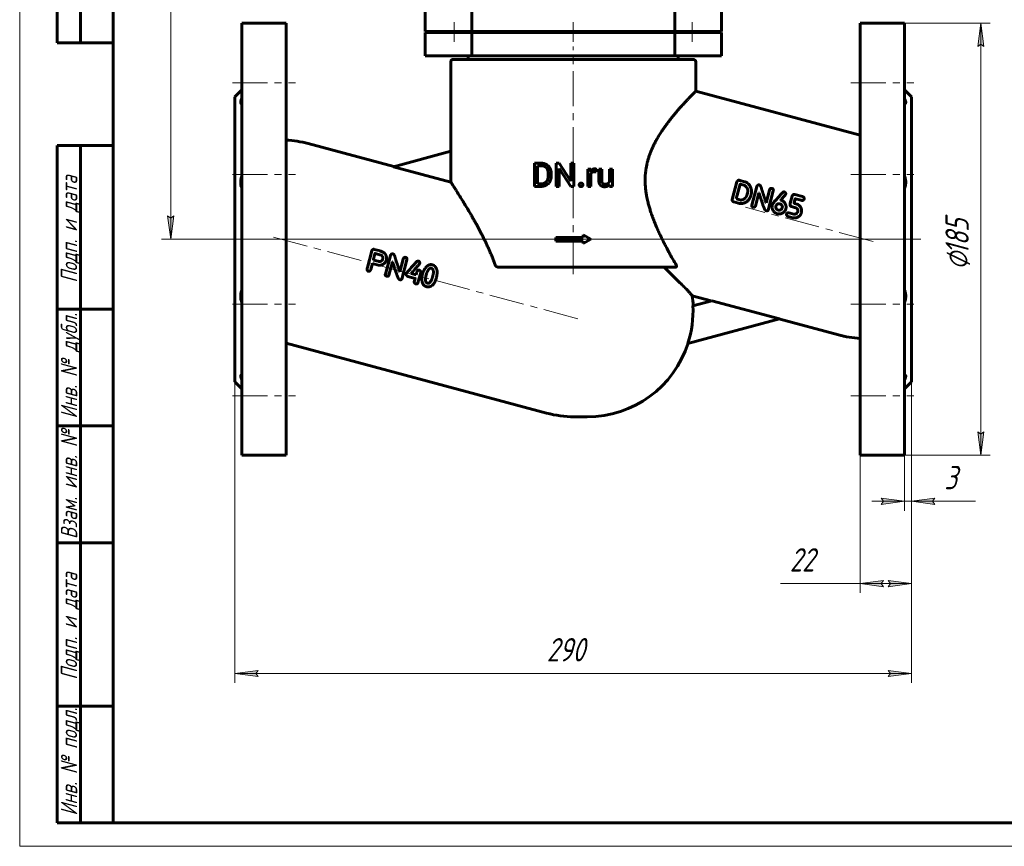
# Model space of a CAD drawing. Header units: millimetres. Extents: x 0 to 420, y 0 to 297.
# Tile 1 of 4: x 0 to 211, y 0 to 177. Entities that reach past the tile are written whole.
import ezdxf

# ---------------------------------------------------------------- set-up
doc = ezdxf.new("R2010")
doc.units = ezdxf.units.MM
for name, pattern in [('K5LT_AXLED', [12, 7.5, -1.5, 1.5, -1.5]), ('K5LT_BASIC', [0]), ('K5LT_THIN', [0])]:
    doc.linetypes.add(name, pattern=pattern)
doc.layers.add('Системный слой', color=7, linetype='Continuous')
doc.layers.add('Системный слой (1)', color=7, linetype='Continuous', true_color=0x6c6c6c)
doc.styles.add('KDIMTEXTSTYLE', font='txt', dxfattribs={"width": 0.96, "oblique": 15, "height": 5})
doc.styles.add('KTEXTSTYLE', font='txt', dxfattribs={"width": 0.96, "height": 5})
doc.dimstyles.new('KDIMSTYLE (0.50)', dxfattribs={"dimtxt": 5, "dimasz": 1, "dimexe": 2, "dimexo": 0, "dimgap": 1, "dimtad": 1, "dimlfac": 2, "dimtxsty": 'KDIMTEXTSTYLE', "dimsah": 1, "dimcen": 0, "dimdle": 1, "dimadec": 0, "dimazin": 0, "dimtfac": 0.667, "dimtmove": 0, "dimatfit": 3, "dimfxl": 1, "dimtvp": 1, "dimtolj": 1, "dimtzin": 0, "dimarcsym": 0})

# ---------------------------------------------------------------- blocks, each defined once
blk = doc.blocks.new('U12')
at = {"layer": 'Системный слой (1)', "color": 150, "linetype": 'K5LT_BASIC', "lineweight": 60, "true_color": 0x0080ff}
for start, end in [(2.6092, 7.9763), (270, 342.0266)]:
    blk.add_arc((121.58, 114.71), 22.75, start, end, dxfattribs=at)
blk = doc.blocks.new('U13')
at = {"layer": 'Системный слой (1)', "color": 150, "linetype": 'K5LT_BASIC', "lineweight": 60, "true_color": 0x0080ff}
for p, q in [((148.17, 116.78), (144.11, 117.87)), ((175.41, 109.48), (162.66, 112.9))]:
    blk.add_line(p, q, dxfattribs=at)
blk = doc.blocks.new('D0')
at = {"layer": 'Системный слой (1)'}
for points in [[(206.59, 171.21), (205.94, 176.21), (205.28, 171.21), (205.94, 171.71)], [(205.94, 83.71), (206.59, 88.71), (205.94, 88.21), (205.28, 88.71)]]:
    blk.add_hatch(color=7, dxfattribs=at).paths.add_polyline_path(points)
at = {"layer": 'Системный слой (1)', "color": 7, "linetype": 'K5LT_THIN', "lineweight": 18}
for p, q in [((189.6, 176.21), (207.94, 176.21)), ((205.28, 171.21), (205.94, 176.21)), ((205.94, 176.21), (206.59, 171.21)), ((205.94, 171.71), (205.28, 171.21)), ((206.59, 171.21), (205.94, 171.71)), ((205.94, 83.71), (205.28, 88.71)), ((205.28, 88.71), (205.94, 88.21)), ((205.94, 88.21), (206.59, 88.71)), ((206.59, 88.71), (205.94, 83.71)), ((189.6, 83.71), (207.94, 83.71))]:
    blk.add_line(p, q, dxfattribs=at)
blk.add_wipeout([(204.94, 123.36), (197.55, 123.36), (197.55, 136.03), (204.94, 136.03)]).dxf.layer = 'Системный слой (1)'
blk.add_line((205.94, 83.71), (205.94, 176.21), dxfattribs=at)
at = {"layer": 'Системный слой (1)', "color": 7, "char_height": 5, "attachment_point": 1, "rotation": 90, "style": 'KTEXTSTYLE'}
for s, insert in [('\\fArial|b0|c204|p34;\\H5.0;\\W1.000;\\Q15;\\fGOST Type AU|b0|i0|c204|p34;\\Q15;\\W0.960;185', (198.35, 126.67)), ('\\fArial|b0|c204|p34;\\H5.0;\\W1.000;\\Q15;\\fGOST Type AU|b0|i0|c204|p34;\\Q15;\\W0.960;⌀', (198.35, 123.36))]:
    blk.add_mtext(s, dxfattribs=dict(at, insert=insert))
blk = doc.blocks.new('KDIMARROW_01')
at = {"layer": 'Системный слой'}
blk.add_hatch(color=0, dxfattribs=at).paths.add_polyline_path([(0, 0), (-5, 0.66), (-4.5, 0), (-5, -0.66)])
at = {"layer": 'Системный слой', "color": 0, "linetype": 'K5LT_THIN', "lineweight": 18}
for p, q in [((-4.5, 0), (-5, 0.66)), ((-5, 0.66), (0, 0)), ((0, 0), (-5, -0.66)), ((-5, -0.66), (-4.5, 0))]:
    blk.add_line(p, q, dxfattribs=at)
at = {"layer": 'Системный слой (1)', "color": 0, "linetype": 'K5LT_THIN', "lineweight": 18}
blk.add_line((118.6, 129.96), (118.1, 129.96), dxfattribs=at)
blk = doc.blocks.new('D1')
at = {"layer": 'Системный слой (1)'}
for points in [[(189.6, 73.85), (184.6, 74.51), (185.1, 73.85), (184.6, 73.19)], [(195.6, 73.85), (196.1, 73.19), (191.1, 73.85), (196.1, 74.51)]]:
    blk.add_hatch(color=7, dxfattribs=at).paths.add_polyline_path(points)
at = {"layer": 'Системный слой (1)', "color": 7, "linetype": 'K5LT_THIN', "lineweight": 18}
for p, q in [((191.1, 99.46), (191.1, 71.85)), ((189.6, 83.71), (189.6, 71.85)), ((189.6, 73.85), (182.6, 73.85)), ((189.6, 73.85), (184.6, 74.51)), ((184.6, 74.51), (185.1, 73.85)), ((185.1, 73.85), (184.6, 73.19)), ((184.6, 73.19), (189.6, 73.85)), ((189.6, 73.85), (191.1, 73.85)), ((196.1, 74.51), (191.1, 73.85)), ((191.1, 73.85), (196.1, 73.19)), ((191.1, 73.85), (196.1, 73.85)), ((195.6, 73.85), (196.1, 74.51)), ((196.1, 73.19), (195.6, 73.85))]:
    blk.add_line(p, q, dxfattribs=at)
blk.add_wipeout([(198.09, 74.85), (198.09, 82.23), (202.63, 82.23), (202.63, 74.85)]).dxf.layer = 'Системный слой (1)'
for p, q in [((191.1, 73.85), (198.1, 73.85)), ((196.09, 73.85), (204.82, 73.85))]:
    blk.add_line(p, q, dxfattribs=at)
at = {"layer": 'Системный слой (1)', "color": 7, "insert": (198.09, 81.43), "char_height": 5, "attachment_point": 1, "style": 'KTEXTSTYLE'}
blk.add_mtext('\\fArial|b0|c204|p34;\\H5.0;\\W1.000;\\Q15;\\fGOST Type AU|b0|i0|c204|p34;\\Q15;\\W0.960;3', dxfattribs=at)
blk = doc.blocks.new('D2')
at = {"layer": 'Системный слой (1)'}
for points in [[(184.6, 56.23), (185.1, 56.89), (180.1, 56.23), (185.1, 55.58)], [(191.1, 56.23), (186.1, 56.89), (186.6, 56.23), (186.1, 55.58)]]:
    blk.add_hatch(color=7, dxfattribs=at).paths.add_polyline_path(points)
at = {"layer": 'Системный слой (1)', "color": 7, "linetype": 'K5LT_THIN', "lineweight": 18}
for p, q in [((191.1, 99.46), (191.1, 54.23)), ((180.1, 83.71), (180.1, 54.23)), ((180.1, 56.23), (175.1, 56.23)), ((180.1, 56.23), (185.1, 56.89)), ((185.1, 55.58), (180.1, 56.23)), ((180.1, 56.23), (191.1, 56.23)), ((185.1, 56.89), (184.6, 56.23)), ((184.6, 56.23), (185.1, 55.58)), ((186.6, 56.23), (186.1, 56.89)), ((186.1, 56.89), (191.1, 56.23)), ((191.1, 56.23), (186.1, 55.58)), ((186.1, 55.58), (186.6, 56.23))]:
    blk.add_line(p, q, dxfattribs=at)
blk.add_wipeout([(164.98, 57.23), (164.98, 64.62), (172.82, 64.62), (172.82, 57.23)]).dxf.layer = 'Системный слой (1)'
blk.add_line((175.15, 56.23), (162.98, 56.23), dxfattribs=at)
at = {"layer": 'Системный слой (1)', "color": 7, "insert": (164.98, 63.82), "char_height": 5, "attachment_point": 1, "style": 'KTEXTSTYLE'}
blk.add_mtext('\\fArial|b0|c204|p34;\\H5.0;\\W1.000;\\Q15;\\fGOST Type AU|b0|i0|c204|p34;\\Q15;\\W0.960;22', dxfattribs=at)
blk = doc.blocks.new('D3')
at = {"layer": 'Системный слой (1)'}
for points in [[(33.02, 251.96), (32.36, 256.96), (31.7, 251.96), (32.36, 252.46)], [(32.36, 129.96), (33.02, 134.96), (32.36, 134.46), (31.7, 134.96)]]:
    blk.add_hatch(color=7, dxfattribs=at).paths.add_polyline_path(points)
at = {"layer": 'Системный слой (1)', "color": 7, "linetype": 'K5LT_THIN', "lineweight": 18}
for p, q in [((118.6, 256.96), (30.36, 256.96)), ((31.7, 251.96), (32.36, 256.96)), ((32.36, 256.96), (33.02, 251.96)), ((32.36, 252.46), (31.7, 251.96)), ((33.02, 251.96), (32.36, 252.46)), ((32.36, 129.96), (31.7, 134.96)), ((31.7, 134.96), (32.36, 134.46)), ((32.36, 134.46), (33.02, 134.96)), ((33.02, 134.96), (32.36, 129.96)), ((191.1, 129.96), (30.36, 129.96))]:
    blk.add_line(p, q, dxfattribs=at)
blk.add_wipeout([(31.36, 188.05), (23.98, 188.05), (23.98, 198.43), (31.36, 198.43)]).dxf.layer = 'Системный слой (1)'
blk.add_line((32.36, 256.96), (32.36, 129.96), dxfattribs=at)
at = {"layer": 'Системный слой (1)', "color": 7, "insert": (24.77, 188.05), "char_height": 5, "attachment_point": 1, "rotation": 90, "style": 'KTEXTSTYLE'}
blk.add_mtext('\\fArial|b0|c204|p34;\\H5.0;\\W1.000;\\Q15;\\fGOST Type AU|b0|i0|c204|p34;\\Q15;\\W0.960;254', dxfattribs=at)
blk = doc.blocks.new('D5')
at = {"layer": 'Системный слой (1)'}
for points in [[(51.1, 36.34), (50.6, 37), (51.1, 37.65), (46.1, 37)], [(186.1, 36.34), (191.1, 37), (186.1, 37.65), (186.6, 37)]]:
    blk.add_hatch(color=7, dxfattribs=at).paths.add_polyline_path(points)
at = {"layer": 'Системный слой (1)', "color": 7, "linetype": 'K5LT_THIN', "lineweight": 18}
for p, q in [((46.1, 99.46), (46.1, 35)), ((191.1, 99.46), (191.1, 35)), ((46.1, 37), (51.1, 37.65)), ((51.1, 36.34), (46.1, 37)), ((51.1, 37.65), (50.6, 37)), ((50.6, 37), (51.1, 36.34)), ((186.6, 37), (186.1, 37.65)), ((186.1, 37.65), (191.1, 37)), ((191.1, 37), (186.1, 36.34)), ((186.1, 36.34), (186.6, 37))]:
    blk.add_line(p, q, dxfattribs=at)
blk.add_wipeout([(112.92, 38), (112.92, 45.38), (123.81, 45.38), (123.81, 38)]).dxf.layer = 'Системный слой (1)'
blk.add_line((46.1, 37), (191.1, 37), dxfattribs=at)
at = {"layer": 'Системный слой (1)', "color": 7, "insert": (112.92, 44.58), "char_height": 5, "attachment_point": 1, "style": 'KTEXTSTYLE'}
blk.add_mtext('\\fArial|b0|c204|p34;\\H5.0;\\W1.000;\\Q15;\\fGOST Type AU|b0|i0|c204|p34;\\Q15;\\W0.960;290', dxfattribs=at)
blk = doc.blocks.new('U41')
at = {"color": 7, "linetype": 'K5LT_THIN', "lineweight": 18}
for p, q in [((0, 0), (0, 297)), ((420, 0), (0, 0))]:
    blk.add_line(p, q, dxfattribs=at)
at = {"color": 150, "linetype": 'K5LT_BASIC', "lineweight": 60, "true_color": 0x0080ff}
for p, q in [((8, 172), (8, 292)), ((13, 172), (13, 292)), ((20, 5), (20, 292)), ((20, 172), (8, 172)), ((8, 5), (8, 150)), ((20, 150), (8, 150)), ((13, 5), (13, 150)), ((20, 115), (8, 115)), ((20, 90), (8, 90)), ((20, 65), (8, 65)), ((20, 30), (8, 30)), ((20, 5), (8, 5)), ((415, 5), (20, 5))]:
    blk.add_line(p, q, dxfattribs=at)
at = {"color": 7, "char_height": 3.5, "attachment_point": 1, "rotation": 90, "style": 'KTEXTSTYLE'}
for s, insert in [('\\fArial|b0|c204|p34;\\H5.0;\\W1.000;\\Q15;\\fGOST Type AU|b0|i0|c204|p34;\\Q15;\\W0.960;\\H3.50;Подп. и дата', (8.82, 120.66)), ('\\fArial|b0|c204|p34;\\H5.0;\\W1.000;\\Q15;\\fGOST Type AU|b0|i0|c204|p34;\\Q15;\\W0.960;\\H3.50;Инв. № дубл.', (8.82, 91.57)), ('\\fArial|b0|c204|p34;\\H5.0;\\W1.000;\\Q15;\\fGOST Type AU|b0|i0|c204|p34;\\Q15;\\W0.960;\\H3.50;Взам. инв. №', (8.82, 65.8)), ('\\fArial|b0|c204|p34;\\H5.0;\\W1.000;\\Q15;\\fGOST Type AU|b0|i0|c204|p34;\\Q15;\\W0.960;\\H3.50;Подп. и дата', (8.82, 35.66)), ('\\fArial|b0|c204|p34;\\H5.0;\\W1.000;\\Q15;\\fGOST Type AU|b0|i0|c204|p34;\\Q15;\\W0.960;\\H3.50;Инв. № подл.', (8.82, 6.57))]:
    blk.add_mtext(s, dxfattribs=dict(at, insert=insert))

msp = doc.modelspace()

# ---------------------------------------------------------------- linework, layer by layer
at = {"layer": 'Системный слой (1)', "color": 150, "linetype": 'K5LT_BASIC', "lineweight": 60, "true_color": 0x0080ff}
for p, q in [((86.8457, 174.4575), (86.8457, 179.4575)), ((150.3457, 174.4575), (150.3457, 179.4575)), ((96.8457, 174.4575), (96.8457, 178.7075)), ((140.3457, 174.4575), (140.3457, 178.7075)), ((47.5957, 176.2075), (57.0957, 176.2075)), ((47.5957, 176.2075), (47.5957, 83.7075)), ((57.0957, 176.2075), (57.0957, 83.7075)), ((189.5957, 176.2075), (180.0957, 176.2075)), ((180.0957, 176.2075), (180.0957, 83.7075)), ((189.5957, 176.2075), (189.5957, 83.7075)), ((86.8457, 174.4575), (96.8457, 174.4575)), ((86.8457, 174.2075), (96.8457, 174.2075)), ((86.8457, 169.2075), (86.8457, 174.2075)), ((90.0957, 174.2075), (90.0957, 174.4575)), ((96.0957, 174.2075), (96.0957, 174.4575)), ((96.8457, 174.4575), (140.3457, 174.4575)), ((96.8457, 174.2075), (140.3457, 174.2075)), ((96.8457, 169.2075), (96.8457, 174.2075)), ((110.4707, 174.2075), (110.4707, 174.4575)), ((126.7207, 174.2075), (126.7207, 174.4575)), ((140.3457, 174.4575), (150.3457, 174.4575)), ((140.3457, 174.2075), (150.3457, 174.2075)), ((140.3457, 169.2075), (140.3457, 174.2075)), ((141.0957, 174.2075), (141.0957, 174.4575)), ((147.0957, 174.2075), (147.0957, 174.4575)), ((150.3457, 169.2075), (150.3457, 174.2075)), ((86.8457, 169.2075), (96.8457, 169.2075)), ((96.0957, 168.4575), (96.0957, 169.2075)), ((96.8457, 169.2075), (140.3457, 169.2075)), ((140.3457, 169.2075), (150.3457, 169.2075)), ((141.0957, 168.4575), (141.0957, 169.2075)), ((92.3457, 148.775), (92.3457, 167.9575)), ((92.8457, 168.4575), (144.3457, 168.4575)), ((144.8457, 161.6703), (144.8457, 167.9575)), ((46.0957, 160.4575), (47.5957, 161.9575)), ((46.0957, 160.4575), (46.0957, 99.4575)), ((180.0957, 152.2251), (144.8457, 161.6703)), ((191.0957, 160.4575), (189.5957, 161.9575)), ((191.0957, 160.4575), (191.0957, 99.4575)), ((61.7864, 150.4324), (80.1587, 145.5095)), ((80.0563, 145.4821), (92.3886, 148.7865)), ((92.3886, 142.1776), (92.3886, 148.7865)), ((110.3086, 141.2723), (110.3086, 146.2382)), ((110.3086, 146.2382), (111.7138, 146.2382)), ((110.9668, 141.8077), (110.9668, 145.6993)), ((110.9668, 145.6993), (111.7138, 145.6993)), ((114.9388, 146.2382), (115.597, 146.2382)), ((114.9388, 141.2723), (114.9388, 146.2382)), ((115.597, 146.2382), (118.1073, 142.3978)), ((118.1073, 146.2382), (118.7587, 146.2382)), ((118.1073, 142.3978), (118.1073, 146.2382)), ((118.7587, 141.2723), (118.7587, 146.2382)), ((80.0563, 145.4821), (92.3886, 142.1776)), ((113.252, 143.6052), (113.252, 143.9087)), ((113.9034, 143.6052), (113.9034, 143.9019)), ((115.597, 141.2723), (115.597, 145.1024)), ((115.597, 145.1024), (118.097, 141.2723)), ((121.7224, 141.2723), (121.7224, 144.9626)), ((121.7224, 144.9626), (122.3364, 144.9626)), ((122.3364, 144.9626), (122.3488, 144.5406)), ((122.3534, 141.2723), (122.3534, 143.8939)), ((123.5028, 144.3964), (123.5062, 144.9831)), ((124.0901, 142.582), (124.0901, 144.9626)), ((124.0901, 144.9626), (124.721, 144.9626)), ((124.721, 142.5751), (124.721, 144.9626)), ((126.3615, 144.9626), (126.9959, 144.9626)), ((126.3615, 142.2774), (126.3615, 144.9626)), ((126.9959, 141.2723), (126.9959, 144.9626)), ((110.9668, 141.8077), (111.6524, 141.8077)), ((126.3791, 141.6374), (126.3922, 141.2723)), ((152.661, 138.4444), (153.6806, 142.2495)), ((153.5167, 138.6071), (154.3599, 141.7144)), ((154.1553, 142.5848), (154.2724, 142.5605)), ((155.3694, 142.2666), (154.2724, 142.5605)), ((155.1208, 141.5493), (154.4059, 141.7409)), ((110.3086, 141.2723), (111.6524, 141.2723)), ((114.9388, 141.2723), (115.597, 141.2723)), ((118.097, 141.2723), (118.7587, 141.2723)), ((121.7224, 141.2723), (122.3534, 141.2723)), ((126.3922, 141.2723), (126.9959, 141.2723)), ((155.8687, 139.5835), (155.9278, 139.8042)), ((156.8497, 137.262), (157.9169, 141.245)), ((157.6173, 137.0564), (158.38, 139.9027)), ((158.4162, 139.893), (158.38, 139.9027)), ((159.9303, 137.7819), (160.6559, 140.4899)), ((160.3522, 136.207), (161.4486, 140.2987)), ((166.0499, 139.5036), (167.7189, 139.0776)), ((153.9842, 137.6767), (152.9761, 137.9469)), ((153.5477, 138.5776), (153.5167, 138.6071)), ((154.2724, 138.3834), (153.5477, 138.5776)), ((159.9303, 137.7819), (159.894, 137.7916)), ((163.0148, 137.4992), (162.906, 137.5283)), ((163.0781, 138.3155), (163.0825, 138.332)), ((163.0946, 138.3111), (163.0781, 138.3155)), ((165.0853, 137.6824), (165.4816, 139.1616)), ((165.9475, 137.7903), (166.1655, 138.604)), ((166.537, 137.4734), (166.0362, 137.6076)), ((167.4699, 138.2934), (166.2115, 138.6306)), ((160.0016, 136.0715), (159.8764, 136.105)), ((162.0033, 136.9793), (162.0315, 137.0847)), ((163.3476, 136.5802), (163.3758, 136.6856)), ((165.845, 135.339), (164.8106, 135.6162)), ((166.6597, 135.7175), (166.7285, 135.9744)), ((167.4566, 135.5816), (167.5016, 135.7496)), ((165.6712, 134.5452), (164.6565, 134.8171)), ((120.7219, 130.3325), (120.7219, 130.895)), ((120.7219, 130.895), (122.3457, 129.9575)), ((114.8457, 130.3325), (120.7219, 130.3325)), ((114.8457, 129.5825), (114.8457, 130.3325)), ((114.8457, 129.5825), (120.7219, 129.5825)), ((120.7219, 129.02), (122.3457, 129.9575)), ((120.7219, 129.02), (120.7219, 129.5825)), ((75.4256, 127.4795), (74.486, 123.9072)), ((75.9587, 127.7957), (76.947, 127.5309)), ((76.1576, 126.9303), (77.4754, 126.5772)), ((75.562, 124.7735), (75.2098, 123.4591)), ((75.562, 124.7735), (77.0972, 124.3622)), ((75.773, 125.5609), (75.7995, 125.515)), ((75.7995, 125.515), (76.8043, 125.2457)), ((79.4168, 126.4771), (78.3496, 122.4942)), ((79.8799, 125.1349), (79.1172, 122.2885)), ((79.8799, 125.1349), (79.9161, 125.1252)), ((82.1558, 125.7221), (81.4301, 123.014)), ((82.9484, 125.5308), (81.8521, 121.4392)), ((81.3939, 123.0237), (81.4301, 123.014)), ((83.9242, 122.7024), (83.9048, 122.6299)), ((83.9048, 122.6299), (84.959, 122.3474)), ((85.1029, 122.8844), (84.959, 122.3474)), ((85.9259, 122.8722), (85.3301, 120.6485)), ((87.1889, 122.6115), (87.0727, 122.2436)), ((102.7544, 123.9575), (140.4516, 123.9575)), ((141.4655, 120.6471), (138.0598, 123.9575)), ((81.3763, 121.3372), (81.5015, 121.3036)), ((83.1819, 122.0009), (84.7204, 121.5887)), ((84.7436, 121.5436), (84.5539, 120.8353)), ((87.311, 120.5767), (87.4725, 120.5334)), ((89.2884, 121.7629), (89.284, 121.7464)), ((144.2564, 115.7323), (148.2713, 116.8081)), ((162.7602, 112.9258), (148.2713, 116.8081)), ((162.7602, 112.9258), (143.1612, 107.6743)), ((57.0957, 107.69), (112.9051, 92.7359)), ((46.0957, 99.4575), (47.5957, 97.9575)), ((191.0957, 99.4575), (189.5957, 97.9575)), ((118.7932, 91.9607), (121.5824, 91.9607)), ((47.5957, 83.7075), (57.0957, 83.7075)), ((189.5957, 83.7075), (180.0957, 83.7075))]:
    msp.add_line(p, q, dxfattribs=at)
at = {"layer": 'Системный слой (1)', "color": 30, "linetype": 'K5LT_AXLED', "lineweight": 18, "true_color": 0xff8000}
msp.add_line((45.5957, 116.0853), (59.0957, 116.0853), dxfattribs=at)
at = {"layer": 'Системный слой (1)', "color": 150, "linetype": 'K5LT_BASIC', "lineweight": 60, "true_color": 0x0080ff}
for centre, radius, start, end in [((92.8457, 167.9575), 0.5, 90, 180), ((144.3457, 167.9575), 0.5, 0, 90), ((55.8982, 128.4575), 22.75, 75, 86.98276), ((121.5824, 114.7107), 22.697, 341.939754, 2.57976), ((181.2932, 131.4575), 22.75, 255, 266.98276), ((118.7932, 114.7107), 22.75, 255, 270)]:
    msp.add_arc(centre, radius, start, end, dxfattribs=at)
for points, degree, knots in [([(134.0796, 144.1084), (134.1042, 144.3652), (134.1505, 144.7477), (134.2503, 145.3781), (134.3724, 146.0009), (134.5226, 146.6123), (134.692, 147.2129), (134.8799, 147.8033), (135.1768, 148.6168), (135.4645, 149.2979), (135.7776, 149.9716), (136.06, 150.5395), (136.4475, 151.259), (136.8215, 151.9006), (137.1706, 152.4655), (137.5137, 152.999), (137.9228, 153.6062), (138.4004, 154.2804), (138.8084, 154.831), (139.2329, 155.3871), (139.5953, 155.8479), (140.0212, 156.3749), (140.4552, 156.8995), (140.9525, 157.4843), (141.4947, 158.1056), (142.0185, 158.6913), (142.4529, 159.1669), (142.8434, 159.5887), (143.1829, 159.9509), (143.5227, 160.309), (143.8216, 160.6211), (144.0528, 160.8605), (144.2624, 161.0763), (144.428, 161.2458), (144.5741, 161.3949), (144.6853, 161.5079), (144.7725, 161.5962), (144.8317, 161.6561), (144.8457, 161.6703), (144.8457, 161.6703)], 3, [0, 0, 0, 0, 0.94444989, 1.41561904, 2.35921206, 3.30301948, 3.77196534, 4.70688733, 5.64501377, 7.07161447, 7.55777059, 8.54524383, 9.57331821, 10.82778739, 11.56861301, 12.3223256, 13.48898734, 14.69593821, 15.93681314, 16.56825107, 17.91206304, 18.70008437, 19.85871429, 21.31687705, 22.70718158, 24.39622481, 25.92866207, 26.79720677, 28.30086015, 29.55854693, 30.78677145, 32.17724483, 32.95324303, 34.26796933, 35.33732036, 36.34740171, 37.4709034, 38.69229029, 40, 40, 40, 40]), ([(47.5957, 160.0255), (47.554, 159.948), (47.4822, 159.8036), (47.4077, 159.6171), (47.3641, 159.4646), (47.3459, 159.3479), (47.3446, 159.2456), (47.3619, 159.1503), (47.4087, 159.0618), (47.4873, 158.9965), (47.5581, 158.9706), (47.5957, 158.9622)], 3, [0, 0, 0, 0, 1.5781654, 3.04372457, 4.29610665, 5.46388392, 6.37808012, 7.59954335, 9.036318, 10.57467291, 12, 12, 12, 12]), ([(189.5957, 158.9622), (189.6432, 158.9728), (189.7186, 159.0036), (189.7921, 159.0762), (189.8355, 159.1682), (189.8507, 159.2815), (189.8365, 159.4248), (189.7951, 159.5838), (189.7191, 159.7828), (189.6446, 159.9347), (189.5957, 160.0255)], 3, [0, 0, 0, 0, 1.64778262, 2.97896481, 4.10660885, 5.49975919, 6.73920026, 8.04726325, 9.30263851, 11, 11, 11, 11]), ([(47.5957, 143.4754), (47.5504, 143.3463), (47.476, 143.1034), (47.4073, 142.7883), (47.3689, 142.5289), (47.3485, 142.3007), (47.343, 142.0602), (47.3551, 141.8245), (47.3864, 141.5774), (47.4445, 141.3073), (47.5209, 141.0792), (47.5787, 140.9452), (47.5957, 140.9083)], 3, [0, 0, 0, 0, 1.85745898, 3.45287677, 4.44650056, 5.5316439, 6.71176554, 7.93903906, 9.04362264, 10.52238704, 12.3042635, 13, 13, 13, 13]), ([(123.2266, 145.0308), (122.9264, 145.0308), (122.4933, 144.775), (122.3511, 144.5444), (122.3488, 144.5406)], 2, [0, 0, 0, 1.48761212, 2.97522424, 3, 3, 3]), ([(134.0796, 144.1084), (134.0543, 143.8454), (134.0169, 143.3149), (134.0003, 142.5146), (134.0229, 141.7055), (134.084, 140.8915), (134.1821, 140.0727), (134.3389, 139.1087), (134.5153, 138.2823), (134.7231, 137.4512), (134.9199, 136.7409), (135.1414, 136.0288), (135.3547, 135.3915), (135.5519, 134.8338), (135.7835, 134.2147), (136.0093, 133.641), (136.293, 132.949), (136.6392, 132.1452), (137.0727, 131.1933), (137.5165, 130.264), (137.959, 129.3741), (138.4578, 128.4044), (138.9385, 127.5018), (139.46, 126.5495), (140.0094, 125.5695), (140.4238, 124.85), (140.6527, 124.4575)], 3, [0, 0, 0, 0, 0.94069133, 1.89753274, 2.8659755, 3.84573618, 4.83235924, 5.83376529, 7.36758963, 7.8903263, 8.95197155, 10.0637747, 10.636572, 11.43963874, 12.26341796, 13.10781322, 13.75969801, 15.0933867, 16.44597223, 17.79486036, 19.11785723, 20.38506836, 22.18267169, 23.31483755, 24.93763256, 27, 27, 27, 27]), ([(189.5957, 140.9083), (189.6425, 141.01), (189.716, 141.2014), (189.7861, 141.4773), (189.8257, 141.7227), (189.8455, 141.9585), (189.8473, 142.2067), (189.8294, 142.481), (189.787, 142.7783), (189.711, 143.1185), (189.6397, 143.3502), (189.5957, 143.4754)], 3, [0, 0, 0, 0, 1.76957011, 3.16012287, 4.21052928, 5.32255667, 6.44861932, 7.57118472, 8.95807745, 10.33546893, 12, 12, 12, 12]), ([(92.3886, 142.1776), (92.4156, 142.1358), (92.4955, 142.0121), (92.6668, 141.7462), (92.8626, 141.4411), (93.0606, 141.1316), (93.2867, 140.7767), (93.5394, 140.3784), (93.8169, 139.9385), (94.2234, 139.2901), (94.6789, 138.5563), (95.1789, 137.7391), (95.6619, 136.9414), (96.1882, 136.0584), (96.7004, 135.1815), (97.1049, 134.4776), (97.4677, 133.8368), (97.8122, 133.218), (98.1355, 132.6273), (98.4376, 132.0665), (98.7463, 131.4828), (99.0622, 130.8729), (99.3817, 130.2419), (99.7035, 129.5893), (100.0253, 128.9175), (100.3469, 128.2232), (100.6655, 127.5085), (100.9793, 126.773), (101.2849, 126.0194), (101.58, 125.2472), (101.7669, 124.7227), (101.8577, 124.4575)], 3, [0, 0, 0, 0, 1.55526875, 3.13599381, 4.19900521, 5.26321909, 6.33238677, 7.40630526, 8.4865155, 9.57646816, 11.82680065, 13.00145588, 14.20923166, 16.13488701, 17.50828238, 18.46592082, 19.4473355, 20.45237419, 21.24430671, 22.04799405, 22.8805973, 23.73042076, 24.60329681, 25.48159723, 26.37733388, 27.28519072, 28.21144524, 29.14418078, 30.08976686, 31.0418343, 32, 32, 32, 32]), ([(125.3008, 141.2041), (125.6965, 141.2041), (126.2174, 141.4452), (126.3791, 141.6374)], 2, [0, 0, 0, 1.06072165, 2, 2, 2]), ([(102.7544, 123.9575), (102.7041, 123.9575), (102.6174, 123.9635), (102.4973, 123.9851), (102.4063, 124.0099), (102.3039, 124.0459), (102.2081, 124.0902), (102.1092, 124.151), (102.0464, 124.1994), (101.9764, 124.264), (101.9195, 124.3311), (101.8772, 124.407), (101.8623, 124.4441), (101.8577, 124.4575)], 3, [0, 0, 0, 0, 1.94046332, 3.33862495, 4.67908489, 5.56174784, 7.50797299, 8.7258625, 10.03442753, 10.56885278, 12.4234677, 13.43810267, 14, 14, 14, 14]), ([(140.6527, 124.4575), (140.6796, 124.4113), (140.7107, 124.342), (140.7294, 124.2567), (140.7326, 124.2122), (140.7315, 124.1788), (140.7282, 124.1509), (140.718, 124.109), (140.6989, 124.069), (140.6678, 124.0315), (140.6417, 124.0097), (140.611, 123.9912), (140.5803, 123.9775), (140.5314, 123.9632), (140.4874, 123.958), (140.4563, 123.9575), (140.4516, 123.9575)], 3, [0, 0, 0, 0, 3.73812548, 5.41803552, 6.73493214, 7.32029228, 8.14847212, 9.05741911, 10.91073164, 11.80811905, 12.93398935, 13.4764357, 14.37583947, 15.21567819, 16.73120989, 17, 17, 17, 17]), ([(144.1123, 117.8676), (144.1123, 117.8676), (144.0995, 117.8822), (144.0411, 117.9481), (143.9418, 118.0597), (143.7999, 118.2181), (143.6153, 118.4223), (143.3914, 118.6672), (143.1367, 118.9419), (142.7407, 119.3626), (142.2016, 119.9209), (141.697, 120.422), (141.4655, 120.6471)], 3, [0, 0, 0, 0, 1.06616768, 2.14919281, 3.25069754, 4.3758553, 5.51911654, 6.66203552, 7.77154024, 8.81867101, 11.18688117, 13, 13, 13, 13]), ([(47.5957, 119.0068), (47.554, 118.916), (47.4822, 118.7327), (47.4125, 118.4713), (47.37, 118.2253), (47.3472, 117.9875), (47.3432, 117.7236), (47.3619, 117.4314), (47.4087, 117.1103), (47.4873, 116.7724), (47.5581, 116.547), (47.5957, 116.4397)], 3, [0, 0, 0, 0, 1.5781654, 3.04372457, 4.01848655, 5.16288309, 6.37808012, 7.59954335, 9.036318, 10.57467291, 12, 12, 12, 12]), ([(189.5957, 116.4397), (189.6432, 116.575), (189.7186, 116.8228), (189.7921, 117.1668), (189.8355, 117.488), (189.8507, 117.7966), (189.8374, 118.0894), (189.8013, 118.361), (189.7389, 118.6357), (189.6636, 118.8529), (189.6095, 118.9767), (189.5957, 119.0068)], 3, [0, 0, 0, 0, 1.79758104, 3.2497798, 4.47993693, 5.9997373, 7.35185482, 8.49783984, 9.87809249, 11.47620117, 12, 12, 12, 12]), ([(47.5957, 100.9529), (47.5504, 100.9427), (47.476, 100.9131), (47.4033, 100.844), (47.3639, 100.7655), (47.3456, 100.6798), (47.3444, 100.5797), (47.3616, 100.4638), (47.3984, 100.328), (47.4607, 100.1612), (47.5328, 100.0084), (47.5845, 99.9105), (47.5957, 99.8896)], 3, [0, 0, 0, 0, 1.85745898, 3.45287677, 4.70817428, 5.81974548, 7.01635829, 8.27744839, 9.43403949, 10.81749846, 12.5394526, 13, 13, 13, 13]), ([(189.5957, 99.8896), (189.6425, 99.9764), (189.716, 100.1257), (189.7861, 100.3067), (189.8257, 100.4459), (189.8455, 100.5623), (189.8473, 100.6669), (189.8294, 100.7635), (189.787, 100.8464), (189.711, 100.9151), (189.6397, 100.943), (189.5957, 100.9529)], 3, [0, 0, 0, 0, 1.76957011, 3.16012287, 4.21052928, 5.32255667, 6.44861932, 7.57118472, 8.95807745, 10.33546893, 12, 12, 12, 12])]:
    msp.add_open_spline(points, degree=degree, knots=knots, dxfattribs=at)
for points in [[(113.9034, 143.9019), (113.9034, 144.4408), (113.5896, 145.3037), (113.0064, 145.9142), (112.2015, 146.2382), (111.7138, 146.2382)], [(113.252, 143.9087), (113.252, 144.335), (113.0473, 145.0001), (112.6517, 145.4605), (112.0821, 145.6993), (111.7138, 145.6993)], [(111.6524, 141.8077), (112.1844, 141.8077), (112.8938, 142.2545), (113.252, 143.0629), (113.252, 143.6052)], [(111.6524, 141.2723), (112.1708, 141.2723), (112.9996, 141.5963), (113.5896, 142.2034), (113.9034, 143.0663), (113.9034, 143.6052)], [(122.3534, 143.8939), (122.4187, 144.0494), (122.5274, 144.1645)], [(122.5274, 144.1645), (122.6433, 144.2873), (122.8104, 144.3555)], [(122.8104, 144.3555), (122.9776, 144.4237), (123.1958, 144.4237)], [(123.1958, 144.4237), (123.2845, 144.4237), (123.3544, 144.4186)], [(123.3834, 145.0155), (123.2948, 145.0308), (123.2266, 145.0308)], [(123.3544, 144.4186), (123.4244, 144.4135), (123.5028, 144.3964)], [(123.5062, 144.9831), (123.4721, 145.0001), (123.3834, 145.0155)], [(119.9812, 141.8777), (119.8806, 141.7668), (119.8806, 141.6065)], [(119.8806, 141.6065), (119.8806, 141.4496), (119.9812, 141.3405)], [(120.2728, 141.9885), (120.0818, 141.9885), (119.9812, 141.8777)], [(120.5644, 141.8777), (120.4638, 141.9885), (120.2728, 141.9885)], [(120.6651, 141.6065), (120.6651, 141.7668), (120.5644, 141.8777)], [(120.5644, 141.3405), (120.6651, 141.4496), (120.6651, 141.6065)], [(124.0901, 142.582), (124.0901, 142.2136), (124.264, 141.6884), (124.4243, 141.5247)], [(124.4243, 141.5247), (124.5846, 141.361), (125.0314, 141.2041), (125.3008, 141.2041)], [(124.7773, 142.1642), (124.721, 142.3262), (124.721, 142.5751)], [(124.9308, 141.9084), (124.8336, 142.0022), (124.7773, 142.1642)], [(125.1491, 141.777), (125.028, 141.8146), (124.9308, 141.9084)], [(125.3997, 141.7395), (125.2701, 141.7395), (125.1491, 141.777)], [(126.0375, 141.8947), (125.8022, 141.7395), (125.3997, 141.7395)], [(126.3615, 142.2774), (126.2562, 142.0389), (126.0375, 141.8947)], [(154.1553, 142.5848), (153.852, 142.652), (153.6806, 142.2495)], [(154.4059, 141.7409), (154.3679, 141.744), (154.3599, 141.7144)], [(155.3845, 141.4398), (155.2229, 141.522), (155.1208, 141.5493)], [(156.754, 140.6209), (156.3841, 141.9947), (155.3694, 142.2666)], [(155.9278, 139.8042), (156.2023, 140.8287), (155.3845, 141.4398)], [(158.4769, 141.5822), (158.1178, 141.6784), (157.9169, 141.245)], [(158.9428, 140.7512), (158.8064, 141.494), (158.4769, 141.5822)], [(119.9812, 141.3405), (120.0818, 141.2313), (120.2728, 141.2313)], [(120.2728, 141.2313), (120.4638, 141.2313), (120.5644, 141.3405)], [(154.8278, 137.6096), (156.2894, 137.9383), (156.6725, 139.3681)], [(155.4591, 138.7928), (155.7336, 139.0794), (155.8687, 139.5835)], [(156.6725, 139.3681), (156.8667, 140.0928), (156.754, 140.6209)], [(158.4162, 139.893), (158.6597, 139.0227), (159.3082, 137.147)], [(159.894, 137.7916), (159.3854, 139.425), (158.9428, 140.7512)], [(161.2168, 140.8304), (160.7786, 140.9478), (160.6559, 140.4899)], [(161.4486, 140.2987), (161.566, 140.7369), (161.2168, 140.8304)], [(163.6706, 140.0917), (163.5223, 140.1314), (162.2161, 138.5641)], [(163.2645, 138.5763), (164.1088, 139.487), (164.1388, 139.599)], [(163.8417, 140.0847), (163.7956, 140.0971), (163.6706, 140.0917)], [(164.1388, 139.599), (164.2209, 139.9054), (163.8417, 140.0847)], [(166.0499, 139.5036), (165.6052, 139.6228), (165.4816, 139.1616)], [(152.661, 138.4444), (152.5875, 138.104), (152.9761, 137.9469)], [(153.9842, 137.6767), (154.2774, 137.5982), (154.8278, 137.6096)], [(154.2724, 138.3834), (154.8391, 138.2316), (155.4591, 138.7928)], [(156.8497, 137.262), (156.7597, 136.926), (157.1253, 136.828)], [(159.3082, 137.147), (159.6195, 136.1739), (159.8764, 136.105)], [(161.219, 137.2282), (161.1961, 137.1426), (161.1862, 136.7498)], [(162.2161, 138.5641), (161.3523, 137.7257), (161.219, 137.2282)], [(162.1216, 137.2759), (162.066, 137.2132), (162.0315, 137.0847)], [(162.906, 137.5283), (162.402, 137.6634), (162.1216, 137.2759)], [(163.3758, 136.6856), (163.5091, 137.1831), (163.0148, 137.4992)], [(163.0825, 138.332), (163.094, 138.3748), (163.2645, 138.5763)], [(164.2018, 136.9481), (164.0434, 138.0569), (163.0946, 138.3111)], [(165.0853, 137.6824), (164.922, 137.0729), (165.4029, 136.944)], [(166.0362, 137.6076), (165.9078, 137.642), (165.9475, 137.7903)], [(166.1655, 138.604), (166.1735, 138.6337), (166.2115, 138.6306)], [(167.4656, 136.5114), (167.1102, 137.3199), (166.537, 137.4734)], [(167.4699, 138.2934), (167.9806, 138.2095), (168.0716, 138.5488)], [(168.0595, 138.5697), (168.1637, 138.9584), (167.7189, 139.0776)], [(168.0716, 138.5488), (168.076, 138.5653), (168.0595, 138.5697)], [(157.1253, 136.828), (157.5273, 136.7203), (157.6173, 137.0564)], [(160.0016, 136.0715), (160.2948, 135.9929), (160.3522, 136.207)], [(161.1862, 136.7498), (161.4079, 135.6664), (162.304, 135.4263)], [(162.0033, 136.9793), (161.915, 136.6498), (162.2881, 136.3027)], [(162.2881, 136.3027), (162.4728, 136.2144), (162.5288, 136.1994)], [(162.304, 135.4263), (162.7652, 135.3027), (163.2428, 135.4643)], [(162.5288, 136.1994), (163.0328, 136.0643), (163.3476, 136.5802)], [(163.2428, 135.4643), (163.9835, 135.7778), (164.1751, 136.4927)], [(164.1751, 136.4927), (164.2148, 136.7857), (164.2018, 136.9481)], [(164.3283, 135.3712), (164.2214, 134.9725), (164.6565, 134.8171)], [(164.8106, 135.6162), (164.4042, 135.6545), (164.3283, 135.3712)], [(165.4029, 136.944), (166.4925, 136.6485), (166.4784, 136.5958)], [(166.6597, 135.7175), (166.326, 135.2101), (165.845, 135.339)], [(166.2815, 134.53), (167.2527, 134.8206), (167.4566, 135.5816)], [(166.4784, 136.5958), (166.8044, 136.2578), (166.7285, 135.9744)], [(167.5016, 135.7496), (167.5705, 136.0066), (167.4656, 136.5114)], [(165.6712, 134.5452), (165.8194, 134.5055), (166.2815, 134.53)], [(75.9587, 127.7957), (75.6326, 127.8831), (75.4256, 127.4795)], [(76.1108, 126.9005), (75.8366, 125.7981), (75.773, 125.5609)], [(76.1576, 126.9303), (76.1196, 126.9334), (76.1108, 126.9005)], [(78.4444, 126.5894), (78.1818, 127.2106), (76.947, 127.5309)], [(77.793, 125.7859), (77.9104, 126.224), (77.4754, 126.5772)], [(78.5359, 125.488), (78.7069, 125.9682), (78.4444, 126.5894)], [(79.9768, 126.8144), (79.6177, 126.9106), (79.4168, 126.4771)], [(80.4426, 125.9834), (80.3062, 126.7261), (79.9768, 126.8144)], [(76.8043, 125.2457), (77.5917, 125.0348), (77.793, 125.7859)], [(77.0972, 124.3622), (78.2816, 124.5392), (78.5359, 125.488)], [(79.9161, 125.1252), (80.1596, 124.2549), (80.8081, 122.3792)], [(81.3939, 123.0237), (80.8853, 124.6572), (80.4426, 125.9834)], [(82.7166, 126.0626), (82.2785, 126.18), (82.1558, 125.7221)], [(82.9484, 125.5308), (83.0658, 125.969), (82.7166, 126.0626)], [(85.0113, 125.1123), (82.8418, 122.7346), (82.8056, 122.5996)], [(83.9242, 122.7024), (85.6886, 124.7013), (85.7027, 124.754)], [(85.4222, 125.2882), (85.0537, 125.2704), (85.0113, 125.1123)], [(85.7027, 124.754), (85.7747, 125.1937), (85.4222, 125.2882)], [(87.8703, 124.5086), (87.4758, 124.4202), (87.0205, 123.9136)], [(88.3848, 124.505), (88.0676, 124.5335), (87.8703, 124.5086)], [(89.4495, 123.0756), (89.2578, 124.271), (88.3848, 124.505)], [(74.486, 123.9072), (74.2998, 123.2121), (74.7017, 123.1044)], [(74.7017, 123.1044), (75.0443, 123.0126), (75.2098, 123.4591)], [(78.3496, 122.4942), (78.2595, 122.1581), (78.6252, 122.0602)], [(80.8081, 122.3792), (81.1193, 121.406), (81.3763, 121.3372)], [(82.8056, 122.5996), (82.7006, 122.2075), (83.1819, 122.0009)], [(85.651, 123.3484), (85.2556, 123.4544), (85.1029, 122.8844)], [(85.9259, 122.8722), (86.0027, 123.1588), (85.651, 123.3484)], [(86.3266, 122.5954), (86.143, 121.9101), (86.159, 121.1926)], [(87.0205, 123.9136), (86.5653, 123.4071), (86.3266, 122.5954)], [(88.1965, 123.7362), (87.6364, 123.8863), (87.1889, 122.6115)], [(88.4879, 121.9774), (88.9081, 123.5456), (88.1965, 123.7362)], [(89.2884, 121.7629), (89.4438, 122.3427), (89.4495, 123.0756)], [(78.6252, 122.0602), (79.0271, 121.9525), (79.1172, 122.2885)], [(81.5015, 121.3036), (81.7947, 121.225), (81.8521, 121.4392)], [(84.5539, 120.8353), (84.4995, 120.5532), (84.8642, 120.399)], [(84.7204, 121.5887), (84.7534, 121.5798), (84.7436, 121.5436)], [(84.8642, 120.399), (85.2435, 120.3256), (85.3301, 120.6485)], [(86.159, 121.1926), (86.3024, 120.0278), (87.126, 119.8071)], [(87.0727, 122.2436), (86.7444, 120.7285), (87.311, 120.5767)], [(87.4725, 120.5334), (87.8579, 120.4302), (88.2848, 121.3645)], [(87.5289, 119.7556), (88.772, 119.8357), (89.284, 121.7464)], [(88.2848, 121.3645), (88.4385, 121.7929), (88.4879, 121.9774)], [(87.126, 119.8071), (87.3566, 119.7453), (87.5289, 119.7556)]]:
    msp.add_open_spline(points, degree=2, dxfattribs=at)

# ---------------------------------------------------------------- block references
at = {"layer": 'Системный слой (1)'}
for name in ['U12', 'U13']:
    msp.add_blockref(name, (0, 0), dxfattribs=at)

# ---------------------------------------------------------------- next in the draw order: dimensions: what is measured, and where the dimension line sits
at = {"layer": 'Системный слой (1)', "color": 7}
dim = msp.add_linear_dim(base=(205.9357, 83.7075), p1=(189.5957, 176.2075), p2=(189.5957, 83.7075), angle=90, dimstyle='KDIMSTYLE (0.50)', override={"dimexo": 0, "dimpost": '\\fGOST Type AU|b0|c204|p34;\\H5.0;\\W0.960;\\Q15;∅<>', "dimblk1": 'KDIMARROW_01', "dimblk2": 'KDIMARROW_01', "dimse1": 0, "dimse2": 0, "dimclrt": 7, "dimtol": 1, "dimtp": 0, "dimtm": 0, "dimtdec": 5, "dimtolj": 1}, dxfattribs=at)
dim.commit()
dim.dimension.update_dxf_attribs({"geometry": 'D0', "text_midpoint": (205.9357, 129.9575), "dimtype": 160})

# ---------------------------------------------------------------- next in the draw order: linework, layer by layer
at = {"layer": 'Системный слой (1)', "color": 30, "linetype": 'K5LT_AXLED', "lineweight": 18, "true_color": 0xff8000}
msp.add_line((178.0957, 116.0853), (191.5957, 116.0853), dxfattribs=at)

# ---------------------------------------------------------------- next in the draw order: dimensions: what is measured, and where the dimension line sits
at = {"layer": 'Системный слой (1)', "color": 7}
dim = msp.add_linear_dim(base=(32.3605, 256.9575), p1=(191.0957, 129.9575), p2=(118.5957, 256.9575), angle=90, dimstyle='KDIMSTYLE (0.50)', override={"dimexo": 0, "dimpost": '\\fGOST Type AU|b0|c204|p34;\\H5.0;\\W0.960;\\Q15;<>', "dimblk1": 'KDIMARROW_01', "dimblk2": 'KDIMARROW_01', "dimse1": 0, "dimse2": 0, "dimclrt": 7, "dimtol": 1, "dimtp": 0, "dimtm": 0, "dimtdec": 5, "dimtolj": 1}, dxfattribs=at)
dim.commit()
dim.dimension.update_dxf_attribs({"geometry": 'D3', "text_midpoint": (32.3605, 193.4575), "dimtype": 160})
dim = msp.add_linear_dim(base=(189.5957, 73.8475), p1=(191.0957, 99.4575), p2=(189.5957, 83.7075), dimstyle='KDIMSTYLE (0.50)', override={"dimexo": 0, "dimtoh": 1, "dimpost": '\\fGOST Type AU|b0|c204|p34;\\H5.0;\\W0.960;\\Q15;<>', "dimblk1": 'KDIMARROW_01', "dimblk2": 'KDIMARROW_01', "dimse1": 0, "dimse2": 0, "dimclrt": 7, "dimtol": 1, "dimtp": 0, "dimtm": 0, "dimtdec": 5, "dimtmove": 1, "dimtolj": 1}, dxfattribs=at)
dim.commit()
dim.dimension.update_dxf_attribs({"geometry": 'D1', "text_midpoint": (200.4559, 73.8475), "dimtype": 160})

# ---------------------------------------------------------------- next in the draw order: linework, layer by layer
at = {"layer": 'Системный слой (1)', "color": 30, "linetype": 'K5LT_AXLED', "lineweight": 18, "true_color": 0xff8000}
for p, q in [((93.0957, 172.2075), (93.0957, 176.4575)), ((118.5957, 172.2075), (118.5957, 176.4575)), ((144.0957, 172.2075), (144.0957, 176.4575)), ((118.5957, 122.4575), (118.5957, 171.2075)), ((45.5957, 163.4482), (59.0957, 163.4482)), ((178.0957, 163.4482), (191.5957, 163.4482)), ((45.5957, 143.8298), (59.0957, 143.8298)), ((178.0957, 143.8298), (191.5957, 143.8298)), ((182.8368, 129.491), (155.4835, 136.8203)), ((59.0957, 129.9575), (44.0957, 129.9575)), ((54.3546, 130.4241), (120.3368, 112.7442)), ((193.0957, 129.9575), (178.0957, 129.9575))]:
    msp.add_line(p, q, dxfattribs=at)

# ---------------------------------------------------------------- next in the draw order: dimensions: what is measured, and where the dimension line sits
at = {"layer": 'Системный слой (1)', "color": 7}
dim = msp.add_linear_dim(base=(180.0957, 56.2339), p1=(191.0957, 99.4575), p2=(180.0957, 83.7075), dimstyle='KDIMSTYLE (0.50)', override={"dimexo": 0, "dimtoh": 1, "dimpost": '\\fGOST Type AU|b0|c204|p34;\\H5.0;\\W0.960;\\Q15;<>', "dimblk1": 'KDIMARROW_01', "dimblk2": 'KDIMARROW_01', "dimse1": 0, "dimse2": 0, "dimclrt": 7, "dimtol": 1, "dimtp": 0, "dimtm": 0, "dimtdec": 5, "dimtmove": 1, "dimtolj": 1}, dxfattribs=at)
dim.commit()
dim.dimension.update_dxf_attribs({"geometry": 'D2', "text_midpoint": (169.0607, 56.2339), "dimtype": 160})

# ---------------------------------------------------------------- next in the draw order: dimensions: what is measured, and where the dimension line sits
dim = msp.add_linear_dim(base=(46.0957, 36.9953), p1=(191.0957, 99.4575), p2=(46.0957, 99.4575), dimstyle='KDIMSTYLE (0.50)', override={"dimexo": 0, "dimpost": '\\fGOST Type AU|b0|c204|p34;\\H5.0;\\W0.960;\\Q15;<>', "dimblk1": 'KDIMARROW_01', "dimblk2": 'KDIMARROW_01', "dimse1": 0, "dimse2": 0, "dimclrt": 7, "dimtol": 1, "dimtp": 0, "dimtm": 0, "dimtdec": 5, "dimtolj": 1}, dxfattribs=at)
dim.commit()
dim.dimension.update_dxf_attribs({"geometry": 'D5', "text_midpoint": (118.5957, 36.9953), "dimtype": 160})

# ---------------------------------------------------------------- next in the draw order: linework, layer by layer
at = {"layer": 'Системный слой (1)', "color": 30, "linetype": 'K5LT_AXLED', "lineweight": 18, "true_color": 0xff8000}
for p, q in [((45.5957, 96.4669), (59.0957, 96.4669)), ((178.0957, 96.4669), (191.5957, 96.4669))]:
    msp.add_line(p, q, dxfattribs=at)

# ---------------------------------------------------------------- next in the draw order: block references
msp.add_blockref('U41', (0, 0))

doc.saveas('drawing.dxf')
